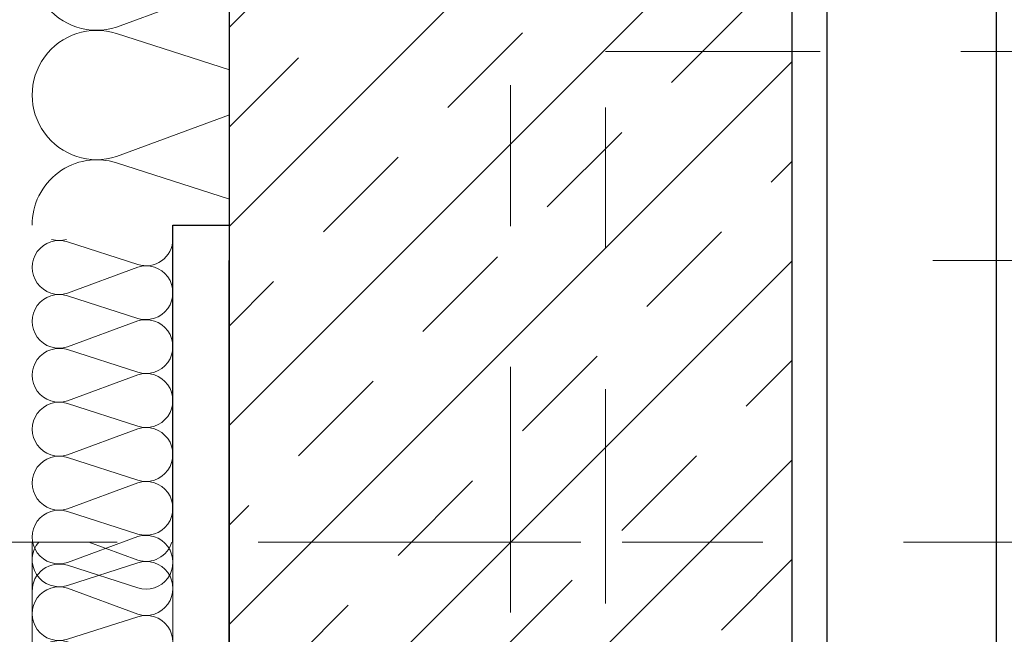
# Model space of a CAD drawing. Header units: metres. Extents: x -180 to 4, y -49 to 6.
# Tile 45 of 256: x -160.57 to -159.87, y -39.513 to -39.076. Entities that reach past the tile are written whole.
import ezdxf

# ---------------------------------------------------------------- set-up
doc = ezdxf.new("R2010")
doc.units = ezdxf.units.M
doc.header["$LTSCALE"] = 0.05
doc.header["$PDMODE"] = 1
doc.header["$PDSIZE"] = -2
for name, pattern in [('ISO-10 Strichpunktlinie', [4.699, 3.048, -0.762, 0.127, -0.762]), ('Linienart-20', [2.116531, 1.058062, -1.058469]), ('Linienart-53', [5.291531, 3.175, -1.058062, 0.352704, -0.705764])]:
    doc.linetypes.add(name, pattern=pattern)
doc.layers.get('0').update_dxf_attribs({"lineweight": 25})
for name, color, linetype, lineweight, true_color in [('30 -33 Aussenwände- 3 Aussenstützen', 7, 'Continuous', 50, 0x0000dd), ('30 -33 Aussenwände- 7 Fassade_ Elemente', 7, 'Continuous', 9, 0x00aacc), ('30 -35 Decken- 1 Konstruktion-Träger- Stahlbeton', 7, 'Continuous', 13, 0x33aa00), ('70 -72 Beschriftung- 1 Beschriftung allgemein', 7, 'Continuous', 9, 0xff6633), ('70 -72 Beschriftung- 7 Detailverweise Linie', 7, 'Continuous', 9, 0x00dd00), ('70 -76 Bemaßung- 2 Allgemein', 7, 'Continuous', 5, 0x6666cc)]:
    doc.layers.add(name, color=color, linetype=linetype, lineweight=lineweight, true_color=true_color)
doc.layers.add('70 -71 Achsen- 1 Gebäudeachsen', color=7, linetype='Linienart-53', lineweight=18)
doc.layers.add('Keine', color=7, linetype='Continuous', lineweight=9)
doc.styles.add('Arial', font='arial.ttf')
doc.dimstyles.new('k+k 1_50', dxfattribs={"dimtxt": 0.100689, "dimasz": 0.05302, "dimexe": 0.05, "dimexo": 0.15, "dimgap": 0.01, "dimtad": 1, "dimdec": 3, "dimtxsty": 'Arial', "dimblk": 'VW_SLASH', "dimblk1": 'VW_SLASH', "dimblk2": 'VW_SLASH', "dimcen": 0, "dimdle": 0.05, "dimadec": 3, "dimazin": 0, "dimtfac": 0.75, "dimtdec": 3, "dimtix": 1, "dimtmove": 0, "dimatfit": 0, "dimldrblk": 'VW_SLASH-1', "dimfxl": 0.125, "dimfxlon": 1, "dimfrac": 2, "dimtolj": 1, "dimarcsym": 0})
doc.dimstyles.new('k+k_klein', dxfattribs={"dimtxt": 0.100689, "dimasz": 0.05302, "dimexe": 0.05, "dimexo": 0.15, "dimgap": 0.005, "dimtad": 1, "dimdec": 3, "dimtxsty": 'Arial', "dimblk": 'VW_SLASH-2', "dimblk1": 'VW_SLASH-2', "dimblk2": 'VW_SLASH-2', "dimcen": 0, "dimdle": 0.025, "dimadec": 3, "dimazin": 0, "dimtfac": 0.75, "dimtdec": 3, "dimtix": 1, "dimtmove": 0, "dimatfit": 0, "dimldrblk": 'VW_FILLEDARROW', "dimfxl": 0.1, "dimfxlon": 1, "dimfrac": 2, "dimtolj": 1, "dimarcsym": 0})

# ---------------------------------------------------------------- blocks, each defined once
blk = doc.blocks.new('Gruppe-965')
at = {"layer": '30 -33 Aussenwände- 7 Fassade_ Elemente', "lineweight": 9, "transparency": 33554687, "flags": 128}
for points in [[(0.1015, -3.84274, 0.324435), (0.12286, -3.83576, 0.324435), (0.12286, -3.81329, 0.324435), (0.1015, -3.80631), (0.0515, -3.82238, -0.324488), (0.03014, -3.8154, -0.324488), (0.03014, -3.79293, -0.324488), (0.0515, -3.78595), (0.1015, -3.80443, 0.324435), (0.12286, -3.79745, 0.324435), (0.12286, -3.77499, 0.324435), (0.1015, -3.76801), (0.0515, -3.78408, -0.324488), (0.03014, -3.7771, -0.324488), (0.03014, -3.75463, -0.324488), (0.0515, -3.74765), (0.1015, -3.76613, 0.324435), (0.12286, -3.75915, 0.324435), (0.12286, -3.73668, 0.324435), (0.1015, -3.7297), (0.0515, -3.74577, -0.501555), (0.0265, -3.728)], [(0.11267, -3.728, -0.141354), (0.10206, -3.728)], [(0.1015, -3.95764, 1.372583), (0.1015, -3.92122), (0.0515, -3.93729, -1.372995), (0.0515, -3.90086), (0.1015, -3.91934, 1.372583), (0.1015, -3.88291), (0.0515, -3.89898, -1.372995), (0.0515, -3.86256), (0.1015, -3.88104, 1.372583), (0.1015, -3.84461), (0.0515, -3.86068, -1.372995), (0.0515, -3.82425), (0.1015, -3.84274, 1.372583), (0.1015, -3.80631), (0.0515, -3.82238, -1.372995), (0.0515, -3.78595), (0.1015, -3.80443, 1.372583), (0.1015, -3.76801), (0.0515, -3.78408, -1.372995), (0.0515, -3.74765)], [(0.1265, -3.978, 0.513088), (0.1015, -3.95952), (0.0515, -3.97559, -1.372995), (0.0515, -3.93916), (0.1015, -3.95764, 1.372583), (0.1015, -3.92122), (0.0515, -3.93729, -1.372995), (0.0515, -3.90086), (0.1015, -3.91934, 1.372583), (0.1015, -3.88291)]]:
    blk.add_lwpolyline(points, format="xyb", dxfattribs=at)
blk = doc.blocks.new('Gruppe-966')
at = {"layer": '30 -33 Aussenwände- 7 Fassade_ Elemente', "transparency": 33554687}
blk.add_blockref('Gruppe-965', (0, 0), dxfattribs=at)
blk = doc.blocks.new('Dämmung-61')
at = {"layer": '30 -33 Aussenwände- 7 Fassade_ Elemente', "color": 7, "transparency": 33554687}
blk.add_blockref('Gruppe-966', (0, 0), dxfattribs=at)
at = {"layer": '30 -33 Aussenwände- 7 Fassade_ Elemente', "color": 0, "flags": 1}
for tag in ['instanceID', 'prm0_value', 'prm1_value', 'prm2_value', 'prm3_value', 'prm4_value', 'prm5_value', 'prm6_value', 'IFC_UUID', 'prm0_name', 'prm0_type', 'prm1_name', 'prm1_type', 'prm2_name', 'prm2_type', 'prm3_name', 'prm3_type', 'prm4_name', 'prm4_type', 'prm5_name', 'prm5_type', 'prm6_name', 'prm6_type']:
    blk.add_attdef(tag, (-160.5655, -39.48204), '', height=0.00018, dxfattribs=at)
blk = doc.blocks.new('Gruppe-971')
at = {"layer": '30 -33 Aussenwände- 7 Fassade_ Elemente', "lineweight": 9, "transparency": 33554687, "flags": 128}
for points in [[(0.2065, -11.47915, 1.372583), (0.2065, -11.39172), (0.0865, -11.43029, -1.372995), (0.0865, -11.34286), (0.2065, -11.38722, 1.372583), (0.2065, -11.29979), (0.0865, -11.33836, -1.372995), (0.0865, -11.25093), (0.2065, -11.29529, 1.372583), (0.2065, -11.20787), (0.0865, -11.24643, -1.372995), (0.0865, -11.15901), (0.2065, -11.20337, 1.372583), (0.2065, -11.11594), (0.0865, -11.15451, -1.372995), (0.0865, -11.06708), (0.2065, -11.11144, 1.372583), (0.2065, -11.02402), (0.0865, -11.06258, -1.372995), (0.0865, -10.97515), (0.2065, -11.01952, 1.372583), (0.2065, -10.93209), (0.0865, -10.97065, -1.372995), (0.0865, -10.88323)], [(0.2665, -11.528, 0.513088), (0.2065, -11.48365), (0.0865, -11.52221, -1.372995), (0.0865, -11.43479), (0.2065, -11.47915, 1.372583), (0.2065, -11.39172), (0.0865, -11.43029, -1.372995), (0.0865, -11.34286), (0.2065, -11.38722, 1.372583), (0.2065, -11.29979)]]:
    blk.add_lwpolyline(points, format="xyb", dxfattribs=at)
blk = doc.blocks.new('Gruppe-972')
at = {"layer": '30 -33 Aussenwände- 7 Fassade_ Elemente', "transparency": 33554687}
blk.add_blockref('Gruppe-971', (0, 0), dxfattribs=at)
blk = doc.blocks.new('Dämmung-63')
at = {"layer": '30 -33 Aussenwände- 7 Fassade_ Elemente', "color": 7, "transparency": 33554687}
blk.add_blockref('Gruppe-972', (0, 0), dxfattribs=at)
at = {"layer": '30 -33 Aussenwände- 7 Fassade_ Elemente', "color": 0, "flags": 1}
for tag in ['instanceID', 'prm0_value', 'prm1_value', 'prm2_value', 'prm3_value', 'prm4_value', 'prm5_value', 'prm6_value', 'IFC_UUID', 'prm0_name', 'prm0_type', 'prm1_name', 'prm1_type', 'prm2_name', 'prm2_type', 'prm3_name', 'prm3_type', 'prm4_name', 'prm4_type', 'prm5_name', 'prm5_type', 'prm6_name', 'prm6_type']:
    blk.add_attdef(tag, (-160.5718, -39.22204), '', height=0.00018, dxfattribs=at)
blk = doc.blocks.new('Gruppe-979')
at = {"color": 255}
blk.add_wipeout([(-160.818, -31.19704), (-160.818, -39.44704), (-160.021, -39.44704), (-160.021, -31.19704)], dxfattribs=at).dxf.layer = '30 -33 Aussenwände- 7 Fassade_ Elemente'
at = {"layer": '30 -33 Aussenwände- 7 Fassade_ Elemente'}
for p, q in [((-160.221, -39.49704), (-160.221, -39.39704)), ((-160.271, -39.44704), (-160.171, -39.44704))]:
    blk.add_line(p, q, dxfattribs=at)
at = {"color": 255}
blk.add_wipeout([(-160.576, -31.42204), (-160.228, -31.42204), (-160.228, -39.22204), (-160.576, -39.22204), (-160.576, -39.37704), (-160.818, -39.37704), (-160.818, -31.26204), (-160.576, -31.26204)], dxfattribs=at).dxf.layer = '30 -33 Aussenwände- 7 Fassade_ Elemente'
at = {"layer": '30 -33 Aussenwände- 7 Fassade_ Elemente', "flags": 128}
blk.add_lwpolyline([(-160.576, -31.42204), (-160.228, -31.42204), (-160.228, -39.22204), (-160.576, -39.22204), (-160.576, -39.37704), (-160.818, -39.37704), (-160.818, -31.26204), (-160.576, -31.26204)], close=True, dxfattribs=at)
at = {"color": 255, "lineweight": 25}
blk.add_wipeout([(-160.576, -31.19704), (-160.576, -39.44704), (-160.461, -39.44704), (-160.461, -39.22204), (-160.303, -39.22204), (-160.303, -31.42204), (-160.461, -31.42204), (-160.461, -31.19704)], dxfattribs=at).dxf.layer = '30 -33 Aussenwände- 7 Fassade_ Elemente'
at = {"layer": '30 -33 Aussenwände- 7 Fassade_ Elemente', "lineweight": 25, "flags": 128}
blk.add_lwpolyline([(-160.461, -39.44704), (-160.461, -39.22204), (-160.303, -39.22204), (-160.303, -31.42204), (-160.461, -31.42204), (-160.461, -31.19704)], dxfattribs=at)
at = {"layer": '30 -33 Aussenwände- 7 Fassade_ Elemente', "xscale": -1}
for name, p in [('Dämmung-63', (-160.2945, -27.69404)), ('Dämmung-61', (-160.4345, -35.50404))]:
    blk.add_blockref(name, p, dxfattribs=at)
blk = doc.blocks.new('Gruppe-2243')
at = {"color": 255}
blk.add_wipeout([(-152.621, -40.04404), (-160.221, -40.04404), (-160.221, -39.04704), (-152.621, -39.04704)], dxfattribs=at).dxf.layer = '30 -33 Aussenwände- 7 Fassade_ Elemente'
at = {"layer": '30 -33 Aussenwände- 7 Fassade_ Elemente'}
for p, q in [((-160.221, -39.49704), (-160.221, -39.39704)), ((-160.271, -39.44704), (-160.171, -39.44704))]:
    blk.add_line(p, q, dxfattribs=at)
at = {"color": 255}
blk.add_wipeout([(-152.846, -39.80204), (-152.846, -39.04704), (-159.996, -39.04704), (-159.996, -39.80204), (-160.151, -39.80204), (-160.151, -40.04404), (-152.691, -40.04404), (-152.691, -39.80204)], dxfattribs=at).dxf.layer = '30 -33 Aussenwände- 7 Fassade_ Elemente'
at = {"layer": '30 -33 Aussenwände- 7 Fassade_ Elemente', "flags": 128}
blk.add_lwpolyline([(-152.846, -39.80204), (-152.846, -39.04704), (-159.996, -39.04704), (-159.996, -39.80204), (-160.151, -39.80204), (-160.151, -40.04404), (-152.691, -40.04404), (-152.691, -39.80204)], close=True, dxfattribs=at)
at = {"color": 255, "lineweight": 25}
blk.add_wipeout([(-159.876, -39.54704), (-159.996, -39.54704), (-159.996, -39.04704), (-159.876, -39.04704)], dxfattribs=at).dxf.layer = '30 -33 Aussenwände- 7 Fassade_ Elemente'
at = {"layer": '30 -33 Aussenwände- 7 Fassade_ Elemente', "lineweight": 25, "flags": 128}
blk.add_lwpolyline([(-159.876, -39.54704), (-159.996, -39.54704), (-159.996, -39.04704), (-159.876, -39.04704)], close=True, dxfattribs=at)
blk = doc.blocks.new('Gruppe-2245')
at = {"layer": '30 -33 Aussenwände- 7 Fassade_ Elemente', "lineweight": 9, "transparency": 33554687, "flags": 128}
for points in [[(0.1015, -3.99489, 0.324435), (0.12286, -3.98791, 0.324435), (0.12286, -3.96544, 0.324435), (0.1015, -3.95846), (0.0515, -3.97453, -0.324488), (0.03014, -3.96755, -0.324488), (0.03014, -3.94508, -0.324488), (0.0515, -3.9381), (0.1015, -3.95658, 0.324435), (0.12286, -3.9496, 0.324435), (0.12286, -3.92714, 0.324435), (0.1015, -3.92016), (0.0515, -3.93623, -0.324488), (0.03014, -3.92925, -0.324488), (0.03014, -3.90678, -0.324488), (0.0515, -3.8998), (0.1015, -3.91828, 0.324435), (0.12286, -3.9113, 0.324435), (0.12286, -3.88883, 0.324435), (0.1015, -3.88185), (0.0515, -3.89792, -0.760432), (0.03122, -3.86712)], [(0.12574, -3.86712, -0.422404), (0.1015, -3.87998), (0.06672, -3.86712)], [(0.1015, -4.1864, 1.372583), (0.1015, -4.14997), (0.0515, -4.16604, -1.372995), (0.0515, -4.12961), (0.1015, -4.1481, 1.372583), (0.1015, -4.11167), (0.0515, -4.12774, -1.372995), (0.0515, -4.09131), (0.1015, -4.10979, 1.372583), (0.1015, -4.07337), (0.0515, -4.08944, -1.372995), (0.0515, -4.05301), (0.1015, -4.07149, 1.372583), (0.1015, -4.03506), (0.0515, -4.05113, -1.372995), (0.0515, -4.01471), (0.1015, -4.03319, 1.372583), (0.1015, -3.99676), (0.0515, -4.01283, -1.372995), (0.0515, -3.9764), (0.1015, -3.99489, 1.372583), (0.1015, -3.95846), (0.0515, -3.97453, -1.372995), (0.0515, -3.9381), (0.1015, -3.95658, 1.372583), (0.1015, -3.92016), (0.0515, -3.93623, -1.372995), (0.0515, -3.8998)], [(0.1265, -4.20675, 0.513088), (0.1015, -4.18827), (0.0515, -4.20434, -1.372995), (0.0515, -4.16792), (0.1015, -4.1864, 1.372583), (0.1015, -4.14997), (0.0515, -4.16604, -1.372995), (0.0515, -4.12961), (0.1015, -4.1481, 1.372583), (0.1015, -4.11167)]]:
    blk.add_lwpolyline(points, format="xyb", dxfattribs=at)
blk = doc.blocks.new('Gruppe-2246')
at = {"layer": '30 -33 Aussenwände- 7 Fassade_ Elemente', "transparency": 33554687}
blk.add_blockref('Gruppe-2245', (0, 0), dxfattribs=at)
blk = doc.blocks.new('Dämmung-158')
at = {"layer": '30 -33 Aussenwände- 7 Fassade_ Elemente', "color": 7, "transparency": 33554687}
blk.add_blockref('Gruppe-2246', (0, 0), dxfattribs=at)
at = {"layer": '30 -33 Aussenwände- 7 Fassade_ Elemente', "color": 0, "flags": 1}
for tag in ['prm0_value', 'prm1_value', 'prm2_value', 'prm3_value', 'prm4_value', 'prm5_value', 'prm6_value', 'IFC_UUID', 'instanceID', 'prm0_name', 'prm0_type', 'prm2_name', 'prm2_type', 'prm3_name', 'prm3_type', 'prm6_name', 'prm6_type', 'prm1_name', 'prm1_type', 'prm4_name', 'prm4_type', 'prm5_name', 'prm5_type']:
    blk.add_attdef(tag, (-160.60168, -39.78668), '', height=0.00018, dxfattribs=at)
blk = doc.blocks.new('Gruppe-2248')
at = {"layer": '30 -33 Aussenwände- 7 Fassade_ Elemente', "lineweight": 9, "transparency": 33554687, "flags": 128}
for points in [[(0.10156, -4.06541, 0.324435), (0.12292, -4.05844, 0.324435), (0.12293, -4.03598, 0.324435), (0.10158, -4.02898), (0.05157, -4.04501, -0.324488), (0.03021, -4.03802, -0.324488), (0.03023, -4.01554, -0.324488), (0.0516, -4.00858), (0.10158, -4.0271, 0.324435), (0.12295, -4.02014, 0.324435), (0.12296, -3.99767, 0.324435), (0.10161, -3.99068), (0.0516, -4.00671, -0.324488), (0.03024, -3.99971, -0.324488), (0.03026, -3.97724, -0.324488), (0.05163, -3.97028), (0.10161, -3.9888, 0.324435), (0.12297, -3.98184, 0.324435), (0.12299, -3.95937, 0.324435), (0.10164, -3.95237), (0.05163, -3.9684, -0.324488), (0.03027, -3.96141, -0.324488), (0.03029, -3.93894, -0.324488), (0.05166, -3.93198), (0.10164, -3.9505, 0.695025), (0.12387, -3.92235)], [(0.07597, -3.92231), (0.05166, -3.9301, -0.339144), (0.02973, -3.92227)], [(0.1015, -4.14201, 1.372583), (0.10152, -4.10558), (0.05151, -4.12162, -1.372995), (0.05154, -4.08519), (0.10153, -4.10371, 1.372583), (0.10155, -4.06728), (0.05154, -4.08331, -1.372995), (0.05157, -4.04689), (0.10156, -4.06541, 1.372583), (0.10158, -4.02898), (0.05157, -4.04501, -1.372995), (0.0516, -4.00858), (0.10158, -4.0271, 1.372583), (0.10161, -3.99068), (0.0516, -4.00671, -1.372995), (0.05163, -3.97028)], [(0.12648, -4.16239, 0.513088), (0.10149, -4.14389), (0.05148, -4.15992, -1.372995), (0.05151, -4.12349), (0.1015, -4.14201, 1.372583), (0.10152, -4.10558), (0.05151, -4.12162, -1.372995), (0.05154, -4.08519), (0.10153, -4.10371, 1.372583), (0.10155, -4.06728)]]:
    blk.add_lwpolyline(points, format="xyb", dxfattribs=at)
blk = doc.blocks.new('Gruppe-2249')
at = {"layer": '30 -33 Aussenwände- 7 Fassade_ Elemente', "transparency": 33554687}
blk.add_blockref('Gruppe-2248', (0, 0), dxfattribs=at)
blk = doc.blocks.new('Dämmung-159')
at = {"layer": '30 -33 Aussenwände- 7 Fassade_ Elemente', "color": 7, "transparency": 33554687}
blk.add_blockref('Gruppe-2249', (0, 0), dxfattribs=at)
at = {"layer": '30 -33 Aussenwände- 7 Fassade_ Elemente', "color": 0, "flags": 1}
for tag in ['instanceID', 'prm0_value', 'prm1_value', 'prm2_value', 'prm3_value', 'prm4_value', 'prm5_value', 'prm6_value', 'IFC_UUID', 'prm0_name', 'prm0_type', 'prm1_name', 'prm1_type', 'prm2_name', 'prm2_type', 'prm3_name', 'prm3_type', 'prm4_name', 'prm4_type', 'prm5_name', 'prm5_type', 'prm6_name', 'prm6_type']:
    blk.add_attdef(tag, (-160.46108, -39.79147), '', height=0.00018, dxfattribs=at)
blk = doc.blocks.new('Gruppe-2251')
at = {"layer": '30 -33 Aussenwände- 7 Fassade_ Elemente', "lineweight": 9, "transparency": 33554687, "flags": 128}
for points in [[(0.0715, -3.82536, 0.324435), (0.08431, -3.82117, 0.324435), (0.08431, -3.80769, 0.324435), (0.0715, -3.8035), (0.0415, -3.81314, -0.324488), (0.02868, -3.80896, -0.324488), (0.02868, -3.79547, -0.324488), (0.0415, -3.79129), (0.0715, -3.80238, 0.324435), (0.08431, -3.79819, 0.324435), (0.08431, -3.78471, 0.324435), (0.0715, -3.78052), (0.0415, -3.79016, -0.324488), (0.02868, -3.78598, -0.324488), (0.02868, -3.77249, -0.324488), (0.0415, -3.76831), (0.0715, -3.7794, 0.324435), (0.08431, -3.77521, 0.324435), (0.08431, -3.76173, 0.324435), (0.0715, -3.75754), (0.0415, -3.76718, -0.324488), (0.02868, -3.76299, -0.324488), (0.02868, -3.74951, -0.324488), (0.0415, -3.74532), (0.0715, -3.75641, 0.603544), (0.08602, -3.74221)], [(0.0477, -3.74221), (0.0415, -3.7442, -0.252918), (0.03077, -3.74221)], [(0.0715, -4.28499, 1.372583), (0.0715, -4.26314), (0.0415, -4.27278, -1.372995), (0.0415, -4.25092), (0.0715, -4.26201, 1.372583), (0.0715, -4.24015), (0.0415, -4.2498, -1.372995), (0.0415, -4.22794), (0.0715, -4.23903, 1.372583), (0.0715, -4.21717), (0.0415, -4.22681, -1.372995), (0.0415, -4.20496), (0.0715, -4.21605, 1.372583), (0.0715, -4.19419), (0.0415, -4.20383, -1.372995), (0.0415, -4.18198), (0.0715, -4.19307, 1.372583), (0.0715, -4.17121), (0.0415, -4.18085, -1.372995), (0.0415, -4.15899), (0.0715, -4.17008, 1.372583), (0.0715, -4.14823), (0.0415, -4.15787, -1.372995), (0.0415, -4.13601), (0.0715, -4.1471, 1.372583), (0.0715, -4.12525), (0.0415, -4.13489, -1.372995), (0.0415, -4.11303), (0.0715, -4.12412, 1.372583), (0.0715, -4.10226), (0.0415, -4.11191, -1.372995), (0.0415, -4.09005), (0.0715, -4.10114, 1.372583), (0.0715, -4.07928), (0.0415, -4.08892, -1.372995), (0.0415, -4.06707), (0.0715, -4.07816, 1.372583), (0.0715, -4.0563), (0.0415, -4.06594, -1.372995), (0.0415, -4.04409), (0.0715, -4.05518, 1.372583), (0.0715, -4.03332), (0.0415, -4.04296, -1.372995), (0.0415, -4.0211), (0.0715, -4.03219, 1.372583), (0.0715, -4.01034), (0.0415, -4.01998, -1.372995), (0.0415, -3.99812), (0.0715, -4.00921, 1.372583), (0.0715, -3.98736), (0.0415, -3.997, -1.372995), (0.0415, -3.97514), (0.0715, -3.98623, 1.372583), (0.0715, -3.96437), (0.0415, -3.97402, -1.372995), (0.0415, -3.95216), (0.0715, -3.96325, 1.372583), (0.0715, -3.94139), (0.0415, -3.95103, -1.372995), (0.0415, -3.92918), (0.0715, -3.94027, 1.372583), (0.0715, -3.91841), (0.0415, -3.92805, -1.372995), (0.0415, -3.9062), (0.0715, -3.91729, 1.372583), (0.0715, -3.89543), (0.0415, -3.90507, -1.372995), (0.0415, -3.88321), (0.0715, -3.8943, 1.372583), (0.0715, -3.87245), (0.0415, -3.88209, -1.372995), (0.0415, -3.86023), (0.0715, -3.87132, 1.372583), (0.0715, -3.84947), (0.0415, -3.85911, -1.372995), (0.0415, -3.83725), (0.0715, -3.84834, 1.372583), (0.0715, -3.82648), (0.0415, -3.83613, -1.372995), (0.0415, -3.81427), (0.0715, -3.82536, 1.372583), (0.0715, -3.8035), (0.0415, -3.81314, -1.372995), (0.0415, -3.79129), (0.0715, -3.80238, 1.372583), (0.0715, -3.78052), (0.0415, -3.79016, -1.372995), (0.0415, -3.76831)], [(0.0865, -4.2972, 0.513088), (0.0715, -4.28612), (0.0415, -4.29576, -1.372995), (0.0415, -4.2739), (0.0715, -4.28499, 1.372583), (0.0715, -4.26314), (0.0415, -4.27278, -1.372995), (0.0415, -4.25092), (0.0715, -4.26201, 1.372583), (0.0715, -4.24015)]]:
    blk.add_lwpolyline(points, format="xyb", dxfattribs=at)
blk = doc.blocks.new('Gruppe-2252')
at = {"layer": '30 -33 Aussenwände- 7 Fassade_ Elemente', "transparency": 33554687}
blk.add_blockref('Gruppe-2251', (0, 0), dxfattribs=at)
blk = doc.blocks.new('Dämmung-160')
at = {"layer": '30 -33 Aussenwände- 7 Fassade_ Elemente', "color": 7, "transparency": 33554687}
blk.add_blockref('Gruppe-2252', (0, 0), dxfattribs=at)
at = {"layer": '30 -33 Aussenwände- 7 Fassade_ Elemente', "color": 0, "flags": 1}
for tag in ['instanceID', 'prm0_value', 'prm1_value', 'prm2_value', 'prm3_value', 'prm4_value', 'prm5_value', 'prm6_value', 'IFC_UUID', 'prm0_name', 'prm0_type', 'prm1_name', 'prm1_type', 'prm2_name', 'prm2_type', 'prm3_name', 'prm3_type', 'prm4_name', 'prm4_type', 'prm5_name', 'prm5_type', 'prm6_name', 'prm6_type']:
    blk.add_attdef(tag, (-160.63871, -39.80204), '', height=0.00018, dxfattribs=at)
blk = doc.blocks.new('Gruppe-2254')
at = {"layer": '30 -33 Aussenwände- 7 Fassade_ Elemente', "lineweight": 9, "transparency": 33554687, "flags": 128}
for points in [[(0.0715, -3.75641, 0.324435), (0.08431, -3.75223, 0.324435), (0.08431, -3.73875, 0.324435), (0.0715, -3.73456), (0.0415, -3.7442, -0.324488), (0.02868, -3.74001, -0.324488), (0.02868, -3.72653, -0.324488), (0.0415, -3.72234), (0.0715, -3.73343, 0.324435), (0.08431, -3.72925, 0.324435), (0.08431, -3.71576, 0.324435), (0.0715, -3.71158), (0.0415, -3.72122, -0.324488), (0.02868, -3.71703, -0.324488), (0.02868, -3.70355, -0.324488), (0.0415, -3.69936), (0.0715, -3.71045, 0.324435), (0.08431, -3.70626, 0.324435), (0.08431, -3.69278, 0.324435), (0.0715, -3.6886), (0.0415, -3.69824, -0.657726), (0.02761, -3.68237)], [(0.08491, -3.68237, -0.350876), (0.0715, -3.68747), (0.05771, -3.68237)], [(0.0715, -4.28499, 1.372583), (0.0715, -4.26314), (0.0415, -4.27278, -1.372995), (0.0415, -4.25092), (0.0715, -4.26201, 1.372583), (0.0715, -4.24015), (0.0415, -4.2498, -1.372995), (0.0415, -4.22794), (0.0715, -4.23903, 1.372583), (0.0715, -4.21717), (0.0415, -4.22681, -1.372995), (0.0415, -4.20496), (0.0715, -4.21605, 1.372583), (0.0715, -4.19419), (0.0415, -4.20383, -1.372995), (0.0415, -4.18198), (0.0715, -4.19307, 1.372583), (0.0715, -4.17121), (0.0415, -4.18085, -1.372995), (0.0415, -4.15899), (0.0715, -4.17008, 1.372583), (0.0715, -4.14823), (0.0415, -4.15787, -1.372995), (0.0415, -4.13601), (0.0715, -4.1471, 1.372583), (0.0715, -4.12525), (0.0415, -4.13489, -1.372995), (0.0415, -4.11303), (0.0715, -4.12412, 1.372583), (0.0715, -4.10226), (0.0415, -4.11191, -1.372995), (0.0415, -4.09005), (0.0715, -4.10114, 1.372583), (0.0715, -4.07928), (0.0415, -4.08892, -1.372995), (0.0415, -4.06707), (0.0715, -4.07816, 1.372583), (0.0715, -4.0563), (0.0415, -4.06594, -1.372995), (0.0415, -4.04409), (0.0715, -4.05518, 1.372583), (0.0715, -4.03332), (0.0415, -4.04296, -1.372995), (0.0415, -4.0211), (0.0715, -4.03219, 1.372583), (0.0715, -4.01034), (0.0415, -4.01998, -1.372995), (0.0415, -3.99812), (0.0715, -4.00921, 1.372583), (0.0715, -3.98736), (0.0415, -3.997, -1.372995), (0.0415, -3.97514), (0.0715, -3.98623, 1.372583), (0.0715, -3.96437), (0.0415, -3.97402, -1.372995), (0.0415, -3.95216), (0.0715, -3.96325, 1.372583), (0.0715, -3.94139), (0.0415, -3.95103, -1.372995), (0.0415, -3.92918), (0.0715, -3.94027, 1.372583), (0.0715, -3.91841), (0.0415, -3.92805, -1.372995), (0.0415, -3.9062), (0.0715, -3.91729, 1.372583), (0.0715, -3.89543), (0.0415, -3.90507, -1.372995), (0.0415, -3.88321), (0.0715, -3.8943, 1.372583), (0.0715, -3.87245), (0.0415, -3.88209, -1.372995), (0.0415, -3.86023), (0.0715, -3.87132, 1.372583), (0.0715, -3.84947), (0.0415, -3.85911, -1.372995), (0.0415, -3.83725), (0.0715, -3.84834, 1.372583), (0.0715, -3.82648), (0.0415, -3.83613, -1.372995), (0.0415, -3.81427), (0.0715, -3.82536, 1.372583), (0.0715, -3.8035), (0.0415, -3.81314, -1.372995), (0.0415, -3.79129), (0.0715, -3.80238, 1.372583), (0.0715, -3.78052), (0.0415, -3.79016, -1.372995), (0.0415, -3.76831), (0.0715, -3.7794, 1.372583), (0.0715, -3.75754), (0.0415, -3.76718, -1.372995), (0.0415, -3.74532), (0.0715, -3.75641, 1.372583), (0.0715, -3.73456), (0.0415, -3.7442, -1.372995), (0.0415, -3.72234), (0.0715, -3.73343, 1.372583), (0.0715, -3.71158), (0.0415, -3.72122, -1.372995), (0.0415, -3.69936)], [(0.0865, -4.2972, 0.513088), (0.0715, -4.28612), (0.0415, -4.29576, -1.372995), (0.0415, -4.2739), (0.0715, -4.28499, 1.372583), (0.0715, -4.26314), (0.0415, -4.27278, -1.372995), (0.0415, -4.25092), (0.0715, -4.26201, 1.372583), (0.0715, -4.24015)]]:
    blk.add_lwpolyline(points, format="xyb", dxfattribs=at)
blk = doc.blocks.new('Gruppe-2255')
at = {"layer": '30 -33 Aussenwände- 7 Fassade_ Elemente', "transparency": 33554687}
blk.add_blockref('Gruppe-2254', (0, 0), dxfattribs=at)
blk = doc.blocks.new('Dämmung-161')
at = {"layer": '30 -33 Aussenwände- 7 Fassade_ Elemente', "color": 7, "transparency": 33554687}
blk.add_blockref('Gruppe-2255', (0, 0), dxfattribs=at)
at = {"layer": '30 -33 Aussenwände- 7 Fassade_ Elemente', "color": 0, "flags": 1}
for tag in ['instanceID', 'prm0_value', 'prm1_value', 'prm2_value', 'prm3_value', 'prm4_value', 'prm5_value', 'prm6_value', 'prm0_name', 'prm0_type', 'prm1_name', 'prm1_type', 'prm2_name', 'prm2_type', 'prm3_name', 'prm3_type', 'prm4_name', 'prm4_type', 'prm5_name', 'prm5_type', 'prm6_name', 'prm6_type', 'IFC_UUID']:
    blk.add_attdef(tag, (-160.636, -39.87221), '', height=0.00018, dxfattribs=at)
blk = doc.blocks.new('Gruppe-2256')
at = {"layer": '30 -33 Aussenwände- 7 Fassade_ Elemente', "lineweight": 9}
for p, q in [((-160.64, -39.86604), (-160.64, -39.24704)), ((-160.64, -39.24704), (-160.576, -39.24704)), ((-160.151, -39.86604), (-160.64, -39.86604))]:
    blk.add_line(p, q, dxfattribs=at)
at = {"layer": '30 -33 Aussenwände- 7 Fassade_ Elemente', "lineweight": 25}
for p, q in [((-160.64, -39.24704), (-160.576, -39.24704)), ((-160.02116, -39.80188), (-160.02116, -39.86588))]:
    blk.add_line(p, q, dxfattribs=at)
at = {"layer": '30 -33 Aussenwände- 7 Fassade_ Elemente'}
for p, q in [((-160.221, -39.49704), (-160.221, -39.39704)), ((-160.271, -39.44704), (-160.171, -39.44704))]:
    blk.add_line(p, q, dxfattribs=at)
at = {"layer": '30 -33 Aussenwände- 7 Fassade_ Elemente', "lineweight": 9, "flags": 128}
for points in [[(-160.24609, -39.80204), (-160.576, -39.80179), (-160.576, -39.44704)], [(-160.24608, -39.78704), (-160.561, -39.7868), (-160.561, -39.44704)], [(-160.246, -39.68704), (-160.461, -39.68688), (-160.461, -39.44704)]]:
    blk.add_lwpolyline(points, dxfattribs=at)
at = {"layer": '70 -72 Beschriftung- 1 Beschriftung allgemein', "flags": 128}
blk.add_lwpolyline([(-160.221, -39.64704), (-160.421, -39.64704), (-160.421, -39.24704)], dxfattribs=at)
at = {"layer": '30 -33 Aussenwände- 7 Fassade_ Elemente', "xscale": -1, "rotation": 180}
blk.add_blockref('Dämmung-160', (-160.6625, -43.54425), dxfattribs=at)
at = {"layer": '30 -33 Aussenwände- 7 Fassade_ Elemente'}
blk.add_blockref('Dämmung-158', (-160.5875, -35.57992), dxfattribs=at)
at = {"layer": '30 -33 Aussenwände- 7 Fassade_ Elemente', "rotation": 90}
for name, p in [('Dämmung-159', (-164.38335, -39.81354)), ('Dämmung-161', (-164.31837, -39.88838))]:
    blk.add_blockref(name, p, dxfattribs=at)
blk = doc.blocks.new('Gruppe-11025')
at = {"layer": '30 -35 Decken- 1 Konstruktion-Träger- Stahlbeton', "color": 7, "linetype": 'Linienart-20', "lineweight": 13, "transparency": 33554687}
blk.add_line((-99.221, -39.24704), (-160.421, -39.24704), dxfattribs=at)
at = {"layer": '30 -35 Decken- 1 Konstruktion-Träger- Stahlbeton', "color": 7, "linetype": 'Continuous', "lineweight": 35, "transparency": 33554687, "flags": 128}
blk.add_lwpolyline([(-160.421, -39.64704), (-160.421, -39.24704)], dxfattribs=at)
at = {"layer": '30 -35 Decken- 1 Konstruktion-Träger- Stahlbeton', "color": 0, "flags": 1}
for tag in ['instanceID', 'IFC_UUID']:
    blk.add_attdef(tag, (-160.421, -39.64704), '', height=0.00018, dxfattribs=at)
blk = doc.blocks.new('Gruppe-11489')
at = {"layer": '30 -33 Aussenwände- 3 Aussenstützen', "linetype": 'Continuous', "lineweight": 9, "transparency": 33554687}
for p, q in [((-160.221, -39.49704), (-160.221, -39.39704)), ((-160.271, -39.44704), (-160.171, -39.44704))]:
    blk.add_line(p, q, dxfattribs=at)
blk = doc.blocks.new('Gruppe-11490')
at = {"color": 255, "lineweight": 25, "transparency": 33554687}
blk.add_wipeout([(-160.421, -39.04704), (-160.421, -39.64704), (-160.021, -39.64704), (-160.021, -39.04704)], dxfattribs=at).dxf.layer = '30 -33 Aussenwände- 3 Aussenstützen'
at = {"layer": '30 -33 Aussenwände- 3 Aussenstützen', "linetype": 'Continuous', "lineweight": 9, "transparency": 33554687}
h = blk.add_hatch(dxfattribs=at)
h.set_pattern_fill('Stahlbeton1 1mm SRF', style=0, pattern_type=2)
h.set_pattern_definition([(45, (0, 0), (0.07071068, -0.07071068), []), (45, (0.03536, -0.03536), (0.07071068, -0.07071068), [0.075, -0.05])])
h.paths.add_polyline_path([(-160.421, -39.04704), (-160.421, -39.64704), (-160.021, -39.64704), (-160.021, -39.04704)])
at = {"layer": '30 -33 Aussenwände- 3 Aussenstützen', "lineweight": 25, "transparency": 33554687, "flags": 128}
blk.add_lwpolyline([(-160.421, -39.04704), (-160.421, -39.64704), (-160.021, -39.64704), (-160.021, -39.04704)], close=True, dxfattribs=at)
at = {"layer": '30 -33 Aussenwände- 3 Aussenstützen', "transparency": 33554687}
blk.add_blockref('Gruppe-11489', (0, 0), dxfattribs=at)
blk = doc.blocks.new('Gruppe-11491')
at = {"layer": '30 -33 Aussenwände- 3 Aussenstützen', "color": 7}
blk.add_blockref('Gruppe-11490', (0, 0), dxfattribs=at)
at = {"layer": '30 -33 Aussenwände- 3 Aussenstützen', "color": 0, "flags": 1}
for tag in ['instanceID', 'IFC_UUID']:
    blk.add_attdef(tag, (-160.421, -39.64704), '', height=0.00018, dxfattribs=at)
blk = doc.blocks.new('_01-OG1_Tragwerk (2D)')
at = {"layer": '30 -33 Aussenwände- 7 Fassade_ Elemente', "color": 7}
blk.add_blockref('Gruppe-979', (0, 0), dxfattribs=at)
blk.add_blockref('Gruppe-2243', (0, 0), dxfattribs=at)
blk.add_blockref('Gruppe-2256', (0, 0), dxfattribs=at)
at = {"layer": '30 -35 Decken- 1 Konstruktion-Träger- Stahlbeton'}
blk.add_blockref('Gruppe-11025', (0, 0), dxfattribs=at)
at = {"layer": '30 -33 Aussenwände- 3 Aussenstützen'}
blk.add_blockref('Gruppe-11491', (0, 0), dxfattribs=at)
blk = doc.blocks.new('_OG1_2D (2D)')
at = {"layer": '70 -72 Beschriftung- 7 Detailverweise Linie', "linetype": 'ISO-10 Strichpunktlinie', "flags": 128}
blk.add_lwpolyline([(-160.15352994, -39.09857212), (-99.45100868, -39.09857212), (-99.45100868, -40.11857212), (-160.15352994, -40.11857212)], close=True, dxfattribs=at)
blk = doc.blocks.new('VW_SLASH-2')
at = {"color": 0, "linetype": 'ByBlock', "lineweight": -2, "transparency": 16777216}
blk.add_line((0.472, 0), (-1, 0), dxfattribs=at)
at = {"color": 0, "lineweight": 5, "transparency": 16777216, "flags": 128}
blk.add_lwpolyline([(0.5, 0.5), (-0.5, -0.5)], dxfattribs=at)
blk = doc.blocks.new('*D16959')
at = {"layer": '70 -76 Bemaßung- 2 Allgemein', "color": 0, "lineweight": -2}
for p, q in [((-178.168, -31.79404), (-178.318, -31.79404)), ((-178.268, -39.39402), (-178.268, -31.84706)), ((-178.168, -39.44704), (-178.318, -39.44704))]:
    blk.add_line(p, q, dxfattribs=at)
at = {"layer": 'Defpoints', "color": 0}
for p in [(-178.268, -31.79404), (-175.371, -31.79404), (-160.221, -39.44704)]:
    blk.add_point(p, dxfattribs=at)
at = {"layer": '70 -76 Bemaßung- 2 Allgemein', "color": 0, "lineweight": -2, "xscale": 0.05302001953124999, "yscale": 0.05302001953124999, "zscale": 0.05302001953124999}
for p, rotation in [((-178.268, -31.79404), 90), ((-178.268, -39.44704), 270)]:
    blk.add_blockref('VW_SLASH-2', p, dxfattribs=dict(at, rotation=rotation))
at = {"layer": '70 -76 Bemaßung- 2 Allgemein', "color": 0, "insert": (-178.3511, -35.62054), "char_height": 0.1006887, "attachment_point": 5, "rotation": 90, "style": 'Arial'}
blk.add_mtext('\\A1;7,65\\S3^ ;', dxfattribs=at)
blk = doc.blocks.new('VW_FILLEDARROW')
at = {"linetype": 'Continuous', "lineweight": 0, "transparency": 16777216}
blk.add_hatch(color=0, dxfattribs=at).paths.add_polyline_path([(-2.829, 0.758), (0, 0), (-2.829, -0.758)])
at = {"color": 0, "lineweight": 5, "transparency": 16777216, "flags": 128}
blk.add_lwpolyline([(-2.829, 0.758), (0, 0), (-2.829, -0.758)], close=True, dxfattribs=at)
blk = doc.blocks.new('*D16960')
at = {"layer": '70 -76 Bemaßung- 2 Allgemein', "color": 0, "lineweight": -2}
for p, q in [((-178.168, -39.44704), (-178.318, -39.44704)), ((-178.268, -39.99102), (-178.268, -39.50006)), ((-178.168, -40.04404), (-178.318, -40.04404))]:
    blk.add_line(p, q, dxfattribs=at)
at = {"layer": 'Defpoints', "color": 0}
for p in [(-178.268, -39.44704), (-160.221, -39.44704), (-160.171, -40.04404)]:
    blk.add_point(p, dxfattribs=at)
at = {"layer": '70 -76 Bemaßung- 2 Allgemein', "color": 0, "lineweight": -2, "xscale": 0.05302001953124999, "yscale": 0.05302001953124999, "zscale": 0.05302001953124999}
for p, rotation in [((-178.268, -39.44704), 90), ((-178.268, -40.04404), 270)]:
    blk.add_blockref('VW_SLASH-2', p, dxfattribs=dict(at, rotation=rotation))
at = {"layer": '70 -76 Bemaßung- 2 Allgemein', "color": 0, "insert": (-178.34533, -39.74554), "char_height": 0.1006887, "attachment_point": 5, "rotation": 90, "style": 'Arial'}
blk.add_mtext('\\A1;59\\S7^ ;', dxfattribs=at)
blk = doc.blocks.new('*D17020')
at = {"layer": '70 -76 Bemaßung- 2 Allgemein', "color": 0, "lineweight": -2}
for p, q in [((-177.168, -39.04704), (-177.318, -39.04704)), ((-177.268, -39.39402), (-177.268, -39.10006)), ((-177.168, -39.44704), (-177.318, -39.44704))]:
    blk.add_line(p, q, dxfattribs=at)
at = {"layer": 'Defpoints', "color": 0}
for p in [(-177.268, -39.04704), (-160.096, -39.04704), (-160.34138, -39.44704)]:
    blk.add_point(p, dxfattribs=at)
at = {"layer": '70 -76 Bemaßung- 2 Allgemein', "color": 0, "lineweight": -2, "xscale": 0.05302001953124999, "yscale": 0.05302001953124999, "zscale": 0.05302001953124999}
for p, rotation in [((-177.268, -39.04704), 90), ((-177.268, -39.44704), 270)]:
    blk.add_blockref('VW_SLASH-2', p, dxfattribs=dict(at, rotation=rotation))
at = {"layer": '70 -76 Bemaßung- 2 Allgemein', "color": 0, "insert": (-177.3244, -39.24704), "char_height": 0.100689, "attachment_point": 5, "rotation": 90, "style": 'Arial'}
blk.add_mtext('\\A1;40', dxfattribs=at)
blk = doc.blocks.new('*D17021')
at = {"layer": '70 -76 Bemaßung- 2 Allgemein', "color": 0, "lineweight": -2}
for p, q in [((-177.168, -39.44704), (-177.318, -39.44704)), ((-177.268, -39.59402), (-177.268, -39.50006)), ((-177.168, -39.64704), (-177.318, -39.64704))]:
    blk.add_line(p, q, dxfattribs=at)
at = {"layer": 'Defpoints', "color": 0}
for p in [(-177.268, -39.44704), (-160.34138, -39.44704), (-160.421, -39.64704)]:
    blk.add_point(p, dxfattribs=at)
at = {"layer": '70 -76 Bemaßung- 2 Allgemein', "color": 0, "lineweight": -2, "xscale": 0.05302001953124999, "yscale": 0.05302001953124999, "zscale": 0.05302001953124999}
for p, rotation in [((-177.268, -39.44704), 90), ((-177.268, -39.64704), 270)]:
    blk.add_blockref('VW_SLASH-2', p, dxfattribs=dict(at, rotation=rotation))
at = {"layer": '70 -76 Bemaßung- 2 Allgemein', "color": 0, "insert": (-177.3294, -39.54704), "char_height": 0.100689, "attachment_point": 5, "rotation": 90, "style": 'Arial'}
blk.add_mtext('\\A1;20', dxfattribs=at)
blk = doc.blocks.new('VW_SLASH')
at = {"color": 0, "linetype": 'ByBlock', "lineweight": -2, "transparency": 16777216}
blk.add_line((0.943, 0), (-1, 0), dxfattribs=at)
at = {"color": 0, "lineweight": 20, "transparency": 16777216, "flags": 128}
blk.add_lwpolyline([(0.5, 0.5), (-0.5, -0.5)], dxfattribs=at)
blk = doc.blocks.new('*D18678')
at = {"layer": '70 -76 Bemaßung- 2 Allgemein', "color": 0, "lineweight": -2}
for p, q in [((-160.096, -38.57204), (-160.096, -38.39704)), ((-159.451, -38.57204), (-159.451, -38.39704)), ((-159.50402, -38.44704), (-160.04298, -38.44704))]:
    blk.add_line(p, q, dxfattribs=at)
at = {"layer": 'Defpoints', "color": 0}
for p in [(-160.096, -38.44704), (-160.096, -39.24704), (-159.451, -39.44704)]:
    blk.add_point(p, dxfattribs=at)
at = {"layer": '70 -76 Bemaßung- 2 Allgemein', "color": 0, "lineweight": -2, "xscale": 0.05302001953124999, "yscale": 0.05302001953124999, "zscale": 0.05302001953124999, "rotation": 180}
blk.add_blockref('VW_SLASH', (-160.096, -38.44704), dxfattribs=at)
at = {"layer": '70 -76 Bemaßung- 2 Allgemein', "color": 0, "lineweight": -2, "xscale": 0.05302001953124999, "yscale": 0.05302001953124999, "zscale": 0.05302001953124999}
blk.add_blockref('VW_SLASH', (-159.451, -38.44704), dxfattribs=at)
at = {"layer": '70 -76 Bemaßung- 2 Allgemein', "color": 0, "insert": (-159.7735, -38.36891), "char_height": 0.1006887, "attachment_point": 5, "style": 'Arial'}
blk.add_mtext('\\A1;64\\S5^ ;', dxfattribs=at)
blk = doc.blocks.new('VW_SLASH-1')
at = {"color": 0, "linetype": 'ByBlock', "lineweight": -2, "transparency": 16777216}
blk.add_line((0.943, 0), (-1, 0), dxfattribs=at)
at = {"color": 0, "lineweight": 5, "transparency": 16777216, "flags": 128}
blk.add_lwpolyline([(0.5, 0.5), (-0.5, -0.5)], dxfattribs=at)
blk = doc.blocks.new('_Achsen (3D)')
at = {"layer": '70 -71 Achsen- 1 Gebäudeachsen', "transparency": 33554687}
for p, q in [((-160.221, 3.79996), (-160.221, -46.17204)), ((-179.668, -39.44704), (3.826, -39.44704))]:
    blk.add_line(p, q, dxfattribs=at)
blk = doc.blocks.new('Gruppe-15270')
at = {"layer": '70 -76 Bemaßung- 2 Allgemein'}
for base, p1, p2, text, override, picture, middle in [((-178.268, -31.79404), (-160.221, -39.44704), (-175.371, -31.79404), '7,65\\S3^ ;', {"dimtxt": 0.100689, "dimgap": 0.005, "dimpost": '<>', "dimtxsty": 'Arial', "dimtmove": 2}, '*D16959', (-178.3511, -35.62054)), ((-178.268, -39.44704), (-160.171, -40.04404), (-160.221, -39.44704), '59\\S7^ ;', {"dimtxt": 0.100689, "dimgap": 0.01, "dimpost": '<>', "dimtxsty": 'Arial', "dimtmove": 2}, '*D16960', (-178.34533, -39.74554))]:
    dim = blk.add_linear_dim(base=base, p1=p1, p2=p2, angle=270, text=text, dimstyle='k+k_klein', override=override, dxfattribs=at)
    dim.commit()
    dim.dimension.update_dxf_attribs({"geometry": picture, "text_midpoint": middle})
blk = doc.blocks.new('Gruppe-15272')
at = {"layer": '70 -76 Bemaßung- 2 Allgemein'}
for base, p1, p2, text, override, picture, middle in [((-177.26799996, -39.04704198), (-160.34138238, -39.44704198), (-160.09599996, -39.04704198), '40', {"dimtxt": 0.100689, "dimgap": 0.005, "dimdec": 8, "dimpost": '<>', "dimtxsty": 'Arial', "dimtmove": 2}, '*D17020', (-177.32440152, -39.24704198)), ((-177.26799996, -39.44704198), (-160.42099996, -39.64704198), (-160.34138238, -39.44704198), '20', {"dimtxt": 0.100689, "dimgap": 0.01, "dimdec": 8, "dimpost": '<>', "dimtxsty": 'Arial', "dimtmove": 2}, '*D17021', (-177.32940152, -39.54704198))]:
    dim = blk.add_linear_dim(base=base, p1=p1, p2=p2, angle=270, text=text, dimstyle='k+k_klein', override=override, dxfattribs=at)
    dim.commit()
    dim.dimension.update_dxf_attribs({"geometry": picture, "text_midpoint": middle})
blk = doc.blocks.new('Gruppe-15549')
at = {"layer": '70 -76 Bemaßung- 2 Allgemein'}
dim = blk.add_linear_dim(base=(-160.096, -38.44704), p1=(-159.451, -39.44704), p2=(-160.096, -39.24704), text='64\\S5^ ;', dimstyle='k+k 1_50', override={"dimtxt": 0.100689, "dimgap": 0.01, "dimpost": '<>', "dimtxsty": 'Arial', "dimtmove": 2}, dxfattribs=at)
dim.commit()
dim.dimension.update_dxf_attribs({"geometry": '*D18678', "text_midpoint": (-159.7735, -38.36891)})
blk = doc.blocks.new('_OG1_2D Bemaßung_ Beschriftung (2D)')
at = {"layer": '70 -76 Bemaßung- 2 Allgemein'}
for name in ['Gruppe-15270', 'Gruppe-15272', 'Gruppe-15549']:
    blk.add_blockref(name, (0, 0), dxfattribs=at)

msp = doc.modelspace()

# ---------------------------------------------------------------- block references
at = {"layer": 'Keine', "color": 1}
msp.add_blockref('_01-OG1_Tragwerk (2D)', (0, 0), dxfattribs=at)

# ---------------------------------------------------------------- next in the draw order: block references
msp.add_blockref('_OG1_2D (2D)', (0, 0), dxfattribs=at)

# ---------------------------------------------------------------- next in the draw order: block references
msp.add_blockref('_OG1_2D Bemaßung_ Beschriftung (2D)', (0, 0), dxfattribs=at)

# ---------------------------------------------------------------- next in the draw order: block references
msp.add_blockref('_Achsen (3D)', (0, 0), dxfattribs=at)

doc.saveas('drawing.dxf')
